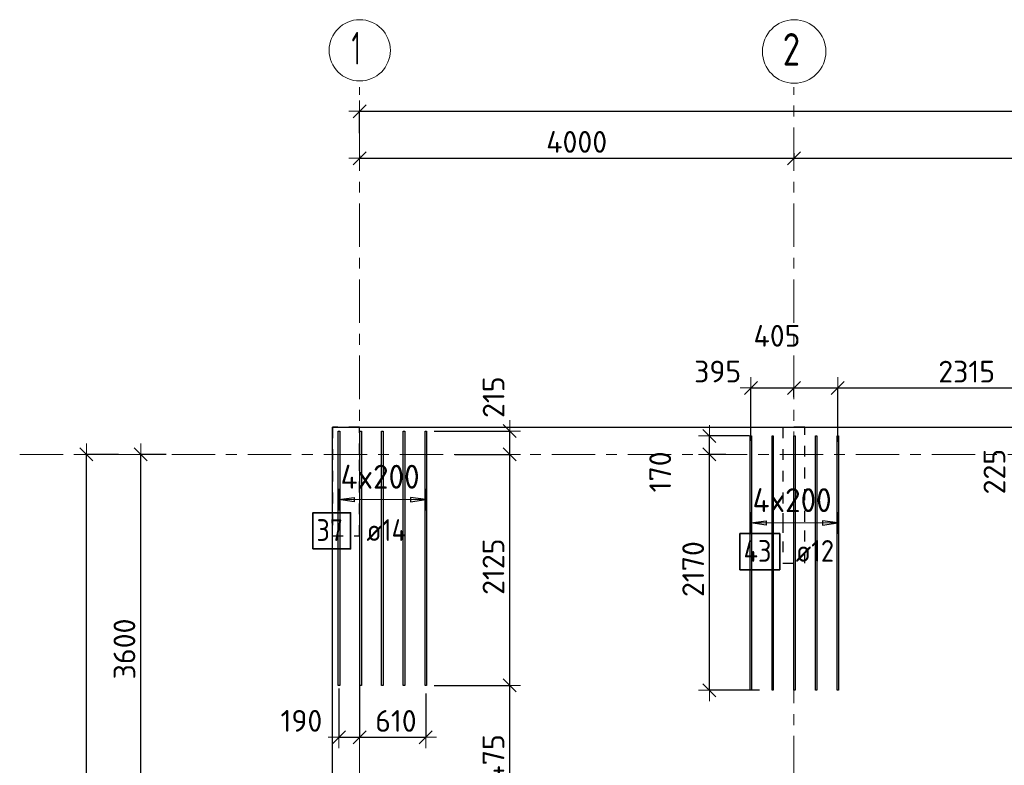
# Model space of a CAD drawing. Header units: metres. Extents: x -38 to 107, y -15 to 21.
# Tile 8 of 254: x -2.63 to 6.44, y 13.54 to 20.4. Entities that reach past the tile are written whole.
import ezdxf

# ---------------------------------------------------------------- set-up
doc = ezdxf.new("R2010")
doc.units = ezdxf.units.M
doc.header["$PDMODE"] = 65
for name, pattern in [('______11', [0.5, 0.4, -0.05, 0, -0.05]), ('______2', [0.0405, 0.03, -0.0105]), ('______5', [1.1, 0.8, -0.1, 0.1, -0.1])]:
    doc.linetypes.add(name, pattern=pattern)
for name, color, linetype, lineweight in [('XR$1$Осевая линия (1)', 7, '______5', 13), ('XR$1$Размерная линия (1)', 7, 'Continuous', 13), ('XR$5$Перекрытие (1)', 7, 'Continuous', 35), ('XR$5$Размерная линия (1)', 7, 'Continuous', 13)]:
    doc.layers.add(name, color=color, linetype=linetype, lineweight=lineweight)
doc.layers.add('XR$5$Арм.стержн.Доп. Арм верхн.зоны Х', color=7, linetype='Continuous', lineweight=35, true_color=0x8c8cff)
doc.layers.add('XR$7$Стена_ бетон несущ.', color=7, linetype='Continuous', lineweight=70, true_color=0xb4b496)
doc.styles.add('ISOCPEUR', font='txt')
doc.dimstyles.new('DIMSTYLE_2', dxfattribs={"dimtxt": 0.2, "dimasz": 0.2, "dimexe": 0, "dimexo": 0, "dimgap": 0.1, "dimtad": 2, "dimdec": 0, "dimlfac": 1000, "dimrnd": 5, "dimzin": 12, "dimdsep": 46, "dimtxsty": 'ISOCPEUR', "dimblk1": 'ALL_ML_STRICH', "dimblk2": 'ALL_ML_STRICH', "dimsah": 1, "dimcen": 0, "dimclrd": 7, "dimclre": 256, "dimclrt": 7, "dimadec": 0, "dimazin": 0, "dimtfac": 1, "dimtdec": 0, "dimtix": 1, "dimtmove": 2, "dimatfit": 3, "dimfxl": 0, "dimtzin": 0, "dimlwd": 0, "dimlwe": -3, "dimarcsym": 0})
doc.dimstyles.new('DIMSTYLE_3', dxfattribs={"dimtxt": 0.2, "dimasz": 0.2, "dimexe": 0, "dimexo": 0, "dimgap": 0.1, "dimtad": 2, "dimdec": 0, "dimlfac": 1000, "dimrnd": 5, "dimzin": 12, "dimdsep": 46, "dimtxsty": 'ISOCPEUR', "dimblk1": 'ALL_ML_STRICH', "dimblk2": 'ALL_ML_STRICH', "dimsah": 1, "dimcen": 0, "dimclrd": 7, "dimclre": 256, "dimclrt": 7, "dimadec": 0, "dimazin": 0, "dimtfac": 1, "dimtdec": 0, "dimtix": 1, "dimtmove": 2, "dimatfit": 3, "dimfxl": 0, "dimtzin": 0, "dimlwd": 0, "dimlwe": -3, "dimarcsym": 0})
doc.dimstyles.new('DIMSTYLE_37', dxfattribs={"dimtxt": 0.2, "dimasz": 0.2, "dimexe": 0, "dimexo": 0, "dimgap": 0.1, "dimtad": 2, "dimdec": 0, "dimlfac": 1000, "dimrnd": 5, "dimzin": 12, "dimdsep": 46, "dimtxsty": 'ISOCPEUR', "dimblk1": 'ALL_ML_STRICH', "dimblk2": 'ALL_ML_STRICH', "dimsah": 1, "dimcen": 0, "dimclrd": 7, "dimclre": 256, "dimclrt": 7, "dimadec": 0, "dimazin": 0, "dimtfac": 1, "dimtdec": 0, "dimtix": 1, "dimtmove": 2, "dimatfit": 3, "dimfxl": 0, "dimtvp": 1.2, "dimtzin": 0, "dimlwd": 0, "dimlwe": -3, "dimarcsym": 0})

# ---------------------------------------------------------------- blocks, each defined once
blk = doc.blocks.new('ALL_ML_STRICH')
at = {"color": 0, "linetype": 'ByBlock', "lineweight": -2}
for p, q in [((0, -0.5), (0, 0.5)), ((-1, 0), (0.5, 0)), ((-0.3, -0.3), (0.3, 0.3))]:
    blk.add_line(p, q, dxfattribs=at)
blk = doc.blocks.new('*D4')
at = {"layer": 'DEFPOINTS', "color": 7, "linetype": 'Continuous', "lineweight": 13, "transparency": 33554687}
for p in [(-1.6986, 16.4), (-2.2938, 0), (-2.0153, 0)]:
    blk.add_point(p, dxfattribs=at)
at = {"layer": 'XR$1$Размерная линия (1)', "color": 9, "linetype": 'Continuous', "lineweight": -2, "true_color": 0xc7c7c7, "transparency": 33554687}
for p, q in [((-1.7186, 16.4), (-2.0153, 16.4)), ((-2.2738, 0), (-2.0153, 0))]:
    blk.add_line(p, q, dxfattribs=at)
at = {"layer": 'XR$1$Размерная линия (1)', "color": 7, "linetype": 'Continuous', "lineweight": -2, "transparency": 33554687}
blk.add_line((-2.0153, 0), (-2.0153, 16.4), dxfattribs=at)
at = {"layer": 'XR$1$Размерная линия (1)', "color": 7, "linetype": 'Continuous', "lineweight": 13, "transparency": 33554687, "xscale": 0.2, "yscale": 0.2, "zscale": 0.2}
for p, rotation in [((-2.0153, 16.4), 90), ((-2.0153, 0), 270)]:
    blk.add_blockref('ALL_ML_STRICH', p, dxfattribs=dict(at, rotation=rotation))
at = {"layer": 'XR$1$Размерная линия (1)', "color": 7, "linetype": 'Continuous', "lineweight": 13, "transparency": 33554687, "insert": (-2.1653, 8.22), "char_height": 0.2, "width": 1, "attachment_point": 5, "rotation": 90, "style": 'ISOCPEUR'}
blk.add_mtext('\\A1;{16400}', dxfattribs=at)
blk = doc.blocks.new('*D9')
at = {"layer": 'DEFPOINTS', "color": 7, "linetype": 'Continuous', "lineweight": 13, "transparency": 33554687}
for p in [(-1.2605, 16.4), (-1.5153, 12.8), (-1.3472, 12.8)]:
    blk.add_point(p, dxfattribs=at)
at = {"layer": 'XR$1$Размерная линия (1)', "color": 9, "linetype": 'Continuous', "lineweight": -2, "true_color": 0xc7c7c7, "transparency": 33554687}
for p, q in [((-1.2805, 16.4), (-1.5153, 16.4)), ((-1.3672, 12.8), (-1.5153, 12.8))]:
    blk.add_line(p, q, dxfattribs=at)
at = {"layer": 'XR$1$Размерная линия (1)', "color": 7, "linetype": 'Continuous', "lineweight": -2, "transparency": 33554687}
blk.add_line((-1.5153, 12.8), (-1.5153, 16.4), dxfattribs=at)
at = {"layer": 'XR$1$Размерная линия (1)', "color": 7, "linetype": 'Continuous', "lineweight": 13, "transparency": 33554687, "xscale": 0.2, "yscale": 0.2, "zscale": 0.2}
for p, rotation in [((-1.5153, 16.4), 90), ((-1.5153, 12.8), 270)]:
    blk.add_blockref('ALL_ML_STRICH', p, dxfattribs=dict(at, rotation=rotation))
at = {"layer": 'XR$1$Размерная линия (1)', "color": 7, "linetype": 'Continuous', "lineweight": 13, "transparency": 33554687, "insert": (-1.6653, 14.61), "char_height": 0.2, "width": 0.8, "attachment_point": 5, "rotation": 90, "style": 'ISOCPEUR'}
blk.add_mtext('\\A1;{3600}', dxfattribs=at)
blk = doc.blocks.new('*D10')
at = {"layer": 'DEFPOINTS', "color": 7, "linetype": 'Continuous', "lineweight": 13, "transparency": 33554687}
for p in [(0.5, 19.5574), (0.5, 19.3768), (61.6, 17.1197)]:
    blk.add_point(p, dxfattribs=at)
at = {"layer": 'XR$1$Размерная линия (1)', "color": 9, "linetype": 'Continuous', "lineweight": -2, "true_color": 0xc7c7c7, "transparency": 33554687}
for p, q in [((0.5, 19.3568), (0.5, 19.5574)), ((61.6, 17.1397), (61.6, 19.5574))]:
    blk.add_line(p, q, dxfattribs=at)
at = {"layer": 'XR$1$Размерная линия (1)', "color": 7, "linetype": 'Continuous', "lineweight": -2, "transparency": 33554687}
blk.add_line((0.5, 19.5574), (61.6, 19.5574), dxfattribs=at)
at = {"layer": 'XR$1$Размерная линия (1)', "color": 7, "linetype": 'Continuous', "lineweight": 13, "transparency": 33554687, "xscale": 0.2, "yscale": 0.2, "zscale": 0.2, "rotation": 180}
blk.add_blockref('ALL_ML_STRICH', (0.5, 19.5574), dxfattribs=at)
at = {"layer": 'XR$1$Размерная линия (1)', "color": 7, "linetype": 'Continuous', "lineweight": 13, "transparency": 33554687, "xscale": 0.2, "yscale": 0.2, "zscale": 0.2}
blk.add_blockref('ALL_ML_STRICH', (61.6, 19.5574), dxfattribs=at)
at = {"layer": 'XR$1$Размерная линия (1)', "color": 7, "linetype": 'Continuous', "lineweight": 13, "transparency": 33554687, "insert": (31.1, 19.7074), "char_height": 0.2, "width": 1, "attachment_point": 5, "style": 'ISOCPEUR'}
blk.add_mtext('\\A1;{61100}', dxfattribs=at)
blk = doc.blocks.new('*D25')
at = {"layer": 'DEFPOINTS', "color": 7, "linetype": 'Continuous', "lineweight": 13, "transparency": 33554687}
for p in [(0.5, 19.1695), (4.5, 19.1912), (0.5, 19.1261)]:
    blk.add_point(p, dxfattribs=at)
at = {"layer": 'XR$1$Размерная линия (1)', "color": 9, "linetype": 'Continuous', "lineweight": -2, "true_color": 0xc7c7c7, "transparency": 33554687}
for p, q in [((0.5, 19.1495), (0.5, 19.1261)), ((4.5, 19.1712), (4.5, 19.1261))]:
    blk.add_line(p, q, dxfattribs=at)
at = {"layer": 'XR$1$Размерная линия (1)', "color": 7, "linetype": 'Continuous', "lineweight": -2, "transparency": 33554687}
blk.add_line((0.5, 19.1261), (4.5, 19.1261), dxfattribs=at)
at = {"layer": 'XR$1$Размерная линия (1)', "color": 7, "linetype": 'Continuous', "lineweight": 13, "transparency": 33554687, "xscale": 0.2, "yscale": 0.2, "zscale": 0.2, "rotation": 180}
blk.add_blockref('ALL_ML_STRICH', (0.5, 19.1261), dxfattribs=at)
at = {"layer": 'XR$1$Размерная линия (1)', "color": 7, "linetype": 'Continuous', "lineweight": 13, "transparency": 33554687, "xscale": 0.2, "yscale": 0.2, "zscale": 0.2}
blk.add_blockref('ALL_ML_STRICH', (4.5, 19.1261), dxfattribs=at)
at = {"layer": 'XR$1$Размерная линия (1)', "color": 7, "linetype": 'Continuous', "lineweight": 13, "transparency": 33554687, "insert": (2.5, 19.2761), "char_height": 0.2, "width": 0.8, "attachment_point": 5, "style": 'ISOCPEUR'}
blk.add_mtext('\\A1;{4000}', dxfattribs=at)
blk = doc.blocks.new('*D26')
at = {"layer": 'DEFPOINTS', "color": 7, "linetype": 'Continuous', "lineweight": 13, "transparency": 33554687}
for p in [(4.5, 19.1912), (4.5, 19.1261), (9.15, 19.1262)]:
    blk.add_point(p, dxfattribs=at)
at = {"layer": 'XR$1$Размерная линия (1)', "color": 9, "linetype": 'Continuous', "lineweight": -2, "true_color": 0xc7c7c7, "transparency": 33554687}
for p, q in [((4.5, 19.1712), (4.5, 19.1261)), ((9.15, 19.1261), (9.15, 19.1261))]:
    blk.add_line(p, q, dxfattribs=at)
at = {"layer": 'XR$1$Размерная линия (1)', "color": 7, "linetype": 'Continuous', "lineweight": -2, "transparency": 33554687}
blk.add_line((4.5, 19.1261), (9.15, 19.1261), dxfattribs=at)
at = {"layer": 'XR$1$Размерная линия (1)', "color": 7, "linetype": 'Continuous', "lineweight": 13, "transparency": 33554687, "xscale": 0.2, "yscale": 0.2, "zscale": 0.2, "rotation": 180}
blk.add_blockref('ALL_ML_STRICH', (4.5, 19.1261), dxfattribs=at)
at = {"layer": 'XR$1$Размерная линия (1)', "color": 7, "linetype": 'Continuous', "lineweight": 13, "transparency": 33554687, "xscale": 0.2, "yscale": 0.2, "zscale": 0.2}
blk.add_blockref('ALL_ML_STRICH', (9.15, 19.1261), dxfattribs=at)
at = {"layer": 'XR$1$Размерная линия (1)', "color": 7, "linetype": 'Continuous', "lineweight": 13, "transparency": 33554687, "insert": (6.825, 19.2761), "char_height": 0.2, "width": 0.8, "attachment_point": 5, "style": 'ISOCPEUR'}
blk.add_mtext('\\A1;{4650}', dxfattribs=at)
blk = doc.blocks.new('*D638')
at = {"layer": 'DEFPOINTS', "color": 7, "linetype": 'Continuous', "lineweight": 13, "transparency": 33554687}
for p in [(4.1047, 17.0121), (4.5, 16.9082), (4.1047, 16.504)]:
    blk.add_point(p, dxfattribs=at)
at = {"layer": 'XR$5$Размерная линия (1)', "color": 9, "linetype": 'Continuous', "lineweight": -2, "true_color": 0xc7c7c7, "transparency": 33554687}
for p, q in [((4.1047, 16.524), (4.1047, 17.0121)), ((4.5, 16.9282), (4.5, 17.0121))]:
    blk.add_line(p, q, dxfattribs=at)
at = {"layer": 'XR$5$Размерная линия (1)', "color": 7, "linetype": 'Continuous', "lineweight": -2, "transparency": 33554687}
blk.add_line((4.1047, 17.0121), (4.5, 17.0121), dxfattribs=at)
at = {"layer": 'XR$5$Размерная линия (1)', "color": 7, "linetype": 'Continuous', "lineweight": 13, "transparency": 33554687, "xscale": 0.2, "yscale": 0.2, "zscale": 0.2, "rotation": 180}
blk.add_blockref('ALL_ML_STRICH', (4.1047, 17.0121), dxfattribs=at)
at = {"layer": 'XR$5$Размерная линия (1)', "color": 7, "linetype": 'Continuous', "lineweight": 13, "transparency": 33554687, "xscale": 0.2, "yscale": 0.2, "zscale": 0.2}
blk.add_blockref('ALL_ML_STRICH', (4.5, 17.0121), dxfattribs=at)
at = {"layer": 'XR$5$Размерная линия (1)', "color": 7, "linetype": 'Continuous', "lineweight": 13, "transparency": 33554687, "insert": (3.7982, 17.1634), "char_height": 0.2, "width": 0.6, "attachment_point": 5, "style": 'ISOCPEUR'}
blk.add_mtext('\\A1;{395}', dxfattribs=at)
blk = doc.blocks.new('*D639')
at = {"layer": 'DEFPOINTS', "color": 7, "linetype": 'Continuous', "lineweight": 13, "transparency": 33554687}
for p in [(4.5, 17.0121), (4.5, 16.9082), (4.9047, 16.4971)]:
    blk.add_point(p, dxfattribs=at)
at = {"layer": 'XR$5$Размерная линия (1)', "color": 9, "linetype": 'Continuous', "lineweight": -2, "true_color": 0xc7c7c7, "transparency": 33554687}
for p, q in [((4.5, 16.9282), (4.5, 17.0121)), ((4.9047, 16.5171), (4.9047, 17.0121))]:
    blk.add_line(p, q, dxfattribs=at)
at = {"layer": 'XR$5$Размерная линия (1)', "color": 7, "linetype": 'Continuous', "lineweight": -2, "transparency": 33554687}
blk.add_line((4.5, 17.0121), (4.9047, 17.0121), dxfattribs=at)
at = {"layer": 'XR$5$Размерная линия (1)', "color": 7, "linetype": 'Continuous', "lineweight": 13, "transparency": 33554687, "xscale": 0.2, "yscale": 0.2, "zscale": 0.2, "rotation": 180}
blk.add_blockref('ALL_ML_STRICH', (4.5, 17.0121), dxfattribs=at)
at = {"layer": 'XR$5$Размерная линия (1)', "color": 7, "linetype": 'Continuous', "lineweight": 13, "transparency": 33554687, "xscale": 0.2, "yscale": 0.2, "zscale": 0.2}
blk.add_blockref('ALL_ML_STRICH', (4.9047, 17.0121), dxfattribs=at)
at = {"layer": 'XR$5$Размерная линия (1)', "color": 7, "linetype": 'Continuous', "lineweight": 13, "transparency": 33554687, "insert": (4.3448, 17.4916), "char_height": 0.2, "width": 0.6, "attachment_point": 5, "style": 'ISOCPEUR'}
blk.add_mtext('\\A1;{405}', dxfattribs=at)
blk = doc.blocks.new('*D640')
at = {"layer": 'DEFPOINTS', "color": 7, "linetype": 'Continuous', "lineweight": 13, "transparency": 33554687}
for p in [(4.9047, 17.0121), (7.2186, 16.5225), (4.9047, 16.4971)]:
    blk.add_point(p, dxfattribs=at)
at = {"layer": 'XR$5$Размерная линия (1)', "color": 9, "linetype": 'Continuous', "lineweight": -2, "true_color": 0xc7c7c7, "transparency": 33554687}
for p, q in [((4.9047, 16.5171), (4.9047, 17.0121)), ((7.2186, 16.5425), (7.2186, 17.0121))]:
    blk.add_line(p, q, dxfattribs=at)
at = {"layer": 'XR$5$Размерная линия (1)', "color": 7, "linetype": 'Continuous', "lineweight": -2, "transparency": 33554687}
blk.add_line((4.9047, 17.0121), (7.2186, 17.0121), dxfattribs=at)
at = {"layer": 'XR$5$Размерная линия (1)', "color": 7, "linetype": 'Continuous', "lineweight": 13, "transparency": 33554687, "xscale": 0.2, "yscale": 0.2, "zscale": 0.2, "rotation": 180}
blk.add_blockref('ALL_ML_STRICH', (4.9047, 17.0121), dxfattribs=at)
at = {"layer": 'XR$5$Размерная линия (1)', "color": 7, "linetype": 'Continuous', "lineweight": 13, "transparency": 33554687, "xscale": 0.2, "yscale": 0.2, "zscale": 0.2}
blk.add_blockref('ALL_ML_STRICH', (7.2186, 17.0121), dxfattribs=at)
at = {"layer": 'XR$5$Размерная линия (1)', "color": 7, "linetype": 'Continuous', "lineweight": 13, "transparency": 33554687, "insert": (6.0916, 17.1621), "char_height": 0.2, "width": 0.8, "attachment_point": 5, "style": 'ISOCPEUR'}
blk.add_mtext('\\A1;{2315}', dxfattribs=at)
blk = doc.blocks.new('*D643')
at = {"layer": 'DEFPOINTS', "color": 7, "linetype": 'Continuous', "lineweight": 13, "transparency": 33554687}
for p in [(3.8948, 16.4), (3.7227, 14.2302), (4.2048, 14.2302)]:
    blk.add_point(p, dxfattribs=at)
at = {"layer": 'XR$5$Размерная линия (1)', "color": 9, "linetype": 'Continuous', "lineweight": -2, "true_color": 0xc7c7c7, "transparency": 33554687}
for p, q in [((3.8748, 16.4), (3.7227, 16.4)), ((4.1848, 14.2302), (3.7227, 14.2302))]:
    blk.add_line(p, q, dxfattribs=at)
at = {"layer": 'XR$5$Размерная линия (1)', "color": 7, "linetype": 'Continuous', "lineweight": -2, "transparency": 33554687}
blk.add_line((3.7227, 14.2302), (3.7227, 16.4), dxfattribs=at)
at = {"layer": 'XR$5$Размерная линия (1)', "color": 7, "linetype": 'Continuous', "lineweight": 13, "transparency": 33554687, "xscale": 0.2, "yscale": 0.2, "zscale": 0.2}
for p, rotation in [((3.7227, 16.4), 90), ((3.7227, 14.2302), 270)]:
    blk.add_blockref('ALL_ML_STRICH', p, dxfattribs=dict(at, rotation=rotation))
at = {"layer": 'XR$5$Размерная линия (1)', "color": 7, "linetype": 'Continuous', "lineweight": 13, "transparency": 33554687, "insert": (3.5727, 15.3451), "char_height": 0.2, "width": 0.8, "attachment_point": 5, "rotation": 90, "style": 'ISOCPEUR'}
blk.add_mtext('\\A1;{2170}', dxfattribs=at)
blk = doc.blocks.new('*D644')
at = {"layer": 'DEFPOINTS', "color": 7, "linetype": 'Continuous', "lineweight": 13, "transparency": 33554687}
for p in [(4.1127, 16.5702), (3.7227, 16.4), (3.8948, 16.4)]:
    blk.add_point(p, dxfattribs=at)
at = {"layer": 'XR$5$Размерная линия (1)', "color": 9, "linetype": 'Continuous', "lineweight": -2, "true_color": 0xc7c7c7, "transparency": 33554687}
for p, q in [((4.0927, 16.5702), (3.7227, 16.5702)), ((3.8748, 16.4), (3.7227, 16.4))]:
    blk.add_line(p, q, dxfattribs=at)
at = {"layer": 'XR$5$Размерная линия (1)', "color": 7, "linetype": 'Continuous', "lineweight": -2, "transparency": 33554687}
blk.add_line((3.7227, 16.4), (3.7227, 16.5702), dxfattribs=at)
at = {"layer": 'XR$5$Размерная линия (1)', "color": 7, "linetype": 'Continuous', "lineweight": 13, "transparency": 33554687, "xscale": 0.2, "yscale": 0.2, "zscale": 0.2}
for p, rotation in [((3.7227, 16.5702), 90), ((3.7227, 16.4), 270)]:
    blk.add_blockref('ALL_ML_STRICH', p, dxfattribs=dict(at, rotation=rotation))
at = {"layer": 'XR$5$Размерная линия (1)', "color": 7, "linetype": 'Continuous', "lineweight": 13, "transparency": 33554687, "insert": (3.269, 16.2395), "char_height": 0.2, "width": 0.6, "attachment_point": 5, "rotation": 90, "style": 'ISOCPEUR'}
blk.add_mtext('\\A1;{170}', dxfattribs=at)
blk = doc.blocks.new('*D646')
at = {"layer": 'DEFPOINTS', "color": 7, "linetype": 'Continuous', "lineweight": 13, "transparency": 33554687}
for p in [(7.2276, 16.625), (6.9085, 16.4), (7.1344, 16.4)]:
    blk.add_point(p, dxfattribs=at)
at = {"layer": 'XR$5$Размерная линия (1)', "color": 9, "linetype": 'Continuous', "lineweight": -2, "true_color": 0xc7c7c7, "transparency": 33554687}
for p, q in [((7.2076, 16.625), (6.9085, 16.625)), ((7.1144, 16.4), (6.9085, 16.4))]:
    blk.add_line(p, q, dxfattribs=at)
at = {"layer": 'XR$5$Размерная линия (1)', "color": 7, "linetype": 'Continuous', "lineweight": -2, "transparency": 33554687}
blk.add_line((6.9085, 16.4), (6.9085, 16.625), dxfattribs=at)
at = {"layer": 'XR$5$Размерная линия (1)', "color": 7, "linetype": 'Continuous', "lineweight": 13, "transparency": 33554687, "xscale": 0.2, "yscale": 0.2, "zscale": 0.2}
for p, rotation in [((6.9085, 16.625), 90), ((6.9085, 16.4), 270)]:
    blk.add_blockref('ALL_ML_STRICH', p, dxfattribs=dict(at, rotation=rotation))
at = {"layer": 'XR$5$Размерная линия (1)', "color": 7, "linetype": 'Continuous', "lineweight": 13, "transparency": 33554687, "insert": (6.347, 16.2418), "char_height": 0.2, "width": 0.6, "attachment_point": 5, "rotation": 90, "style": 'ISOCPEUR'}
blk.add_mtext('\\A1;{225}', dxfattribs=at)
blk = doc.blocks.new('*D770')
at = {"layer": 'DEFPOINTS', "color": 7, "linetype": 'Continuous', "lineweight": 13, "transparency": 33554687}
for p in [(0.5, 14.344), (0.31, 14.2277), (0.31, 13.7976)]:
    blk.add_point(p, dxfattribs=at)
at = {"layer": 'XR$5$Размерная линия (1)', "color": 9, "linetype": 'Continuous', "lineweight": -2, "true_color": 0xc7c7c7, "transparency": 33554687}
for p, q in [((0.31, 14.2477), (0.31, 13.7976)), ((0.5, 14.324), (0.5, 13.7976))]:
    blk.add_line(p, q, dxfattribs=at)
at = {"layer": 'XR$5$Размерная линия (1)', "color": 7, "linetype": 'Continuous', "lineweight": -2, "transparency": 33554687}
blk.add_line((0.31, 13.7976), (0.5, 13.7976), dxfattribs=at)
at = {"layer": 'XR$5$Размерная линия (1)', "color": 7, "linetype": 'Continuous', "lineweight": 13, "transparency": 33554687, "xscale": 0.2, "yscale": 0.2, "zscale": 0.2, "rotation": 180}
blk.add_blockref('ALL_ML_STRICH', (0.31, 13.7976), dxfattribs=at)
at = {"layer": 'XR$5$Размерная линия (1)', "color": 7, "linetype": 'Continuous', "lineweight": 13, "transparency": 33554687, "xscale": 0.2, "yscale": 0.2, "zscale": 0.2}
blk.add_blockref('ALL_ML_STRICH', (0.5, 13.7976), dxfattribs=at)
at = {"layer": 'XR$5$Размерная линия (1)', "color": 7, "linetype": 'Continuous', "lineweight": 13, "transparency": 33554687, "insert": (-0.0352, 13.9485), "char_height": 0.2, "width": 0.6, "attachment_point": 5, "style": 'ISOCPEUR'}
blk.add_mtext('\\A1;{190}', dxfattribs=at)
blk = doc.blocks.new('*D771')
at = {"layer": 'DEFPOINTS', "color": 7, "linetype": 'Continuous', "lineweight": 13, "transparency": 33554687}
for p in [(0.5, 14.344), (1.11, 14.1788), (0.5, 13.7976)]:
    blk.add_point(p, dxfattribs=at)
at = {"layer": 'XR$5$Размерная линия (1)', "color": 9, "linetype": 'Continuous', "lineweight": -2, "true_color": 0xc7c7c7, "transparency": 33554687}
for p, q in [((0.5, 14.324), (0.5, 13.7976)), ((1.11, 14.1988), (1.11, 13.7976))]:
    blk.add_line(p, q, dxfattribs=at)
at = {"layer": 'XR$5$Размерная линия (1)', "color": 7, "linetype": 'Continuous', "lineweight": -2, "transparency": 33554687}
blk.add_line((0.5, 13.7976), (1.11, 13.7976), dxfattribs=at)
at = {"layer": 'XR$5$Размерная линия (1)', "color": 7, "linetype": 'Continuous', "lineweight": 13, "transparency": 33554687, "xscale": 0.2, "yscale": 0.2, "zscale": 0.2, "rotation": 180}
blk.add_blockref('ALL_ML_STRICH', (0.5, 13.7976), dxfattribs=at)
at = {"layer": 'XR$5$Размерная линия (1)', "color": 7, "linetype": 'Continuous', "lineweight": 13, "transparency": 33554687, "xscale": 0.2, "yscale": 0.2, "zscale": 0.2}
blk.add_blockref('ALL_ML_STRICH', (1.11, 13.7976), dxfattribs=at)
at = {"layer": 'XR$5$Размерная линия (1)', "color": 7, "linetype": 'Continuous', "lineweight": 13, "transparency": 33554687, "insert": (0.835, 13.9476), "char_height": 0.2, "width": 0.6, "attachment_point": 5, "style": 'ISOCPEUR'}
blk.add_mtext('\\A1;{610}', dxfattribs=at)
blk = doc.blocks.new('*D826')
at = {"layer": 'DEFPOINTS', "color": 7, "linetype": 'Continuous', "lineweight": 13, "transparency": 33554687}
for p in [(1.168, 14.2747), (1.6235, 12.8), (1.8833, 12.8)]:
    blk.add_point(p, dxfattribs=at)
at = {"layer": 'XR$5$Размерная линия (1)', "color": 9, "linetype": 'Continuous', "lineweight": -2, "true_color": 0xc7c7c7, "transparency": 33554687}
for p, q in [((1.188, 14.2747), (1.8833, 14.2747)), ((1.6435, 12.8), (1.8833, 12.8))]:
    blk.add_line(p, q, dxfattribs=at)
at = {"layer": 'XR$5$Размерная линия (1)', "color": 7, "linetype": 'Continuous', "lineweight": -2, "transparency": 33554687}
blk.add_line((1.8833, 12.8), (1.8833, 14.2747), dxfattribs=at)
at = {"layer": 'XR$5$Размерная линия (1)', "color": 7, "linetype": 'Continuous', "lineweight": 13, "transparency": 33554687, "xscale": 0.2, "yscale": 0.2, "zscale": 0.2}
for p, rotation in [((1.8833, 14.2747), 90), ((1.8833, 12.8), 270)]:
    blk.add_blockref('ALL_ML_STRICH', p, dxfattribs=dict(at, rotation=rotation))
at = {"layer": 'XR$5$Размерная линия (1)', "color": 7, "linetype": 'Continuous', "lineweight": 13, "transparency": 33554687, "insert": (1.7333, 13.5573), "char_height": 0.2, "width": 0.8, "attachment_point": 5, "rotation": 90, "style": 'ISOCPEUR'}
blk.add_mtext('\\A1;{1475}', dxfattribs=at)
blk = doc.blocks.new('*D827')
at = {"layer": 'DEFPOINTS', "color": 7, "linetype": 'Continuous', "lineweight": 13, "transparency": 33554687}
for p in [(1.3582, 16.4), (1.168, 14.2747), (1.8833, 14.2747)]:
    blk.add_point(p, dxfattribs=at)
at = {"layer": 'XR$5$Размерная линия (1)', "color": 9, "linetype": 'Continuous', "lineweight": -2, "true_color": 0xc7c7c7, "transparency": 33554687}
for p, q in [((1.3782, 16.4), (1.8833, 16.4)), ((1.188, 14.2747), (1.8833, 14.2747))]:
    blk.add_line(p, q, dxfattribs=at)
at = {"layer": 'XR$5$Размерная линия (1)', "color": 7, "linetype": 'Continuous', "lineweight": -2, "transparency": 33554687}
blk.add_line((1.8833, 14.2747), (1.8833, 16.4), dxfattribs=at)
at = {"layer": 'XR$5$Размерная линия (1)', "color": 7, "linetype": 'Continuous', "lineweight": 13, "transparency": 33554687, "xscale": 0.2, "yscale": 0.2, "zscale": 0.2}
for p, rotation in [((1.8833, 16.4), 90), ((1.8833, 14.2747), 270)]:
    blk.add_blockref('ALL_ML_STRICH', p, dxfattribs=dict(at, rotation=rotation))
at = {"layer": 'XR$5$Размерная линия (1)', "color": 7, "linetype": 'Continuous', "lineweight": 13, "transparency": 33554687, "insert": (1.7333, 15.3673), "char_height": 0.2, "width": 0.8, "attachment_point": 5, "rotation": 90, "style": 'ISOCPEUR'}
blk.add_mtext('\\A1;{2125}', dxfattribs=at)
blk = doc.blocks.new('*D828')
at = {"layer": 'DEFPOINTS', "color": 7, "linetype": 'Continuous', "lineweight": 13, "transparency": 33554687}
for p in [(1.168, 16.6147), (1.3582, 16.4), (1.8833, 16.4)]:
    blk.add_point(p, dxfattribs=at)
at = {"layer": 'XR$5$Размерная линия (1)', "color": 9, "linetype": 'Continuous', "lineweight": -2, "true_color": 0xc7c7c7, "transparency": 33554687}
for p, q in [((1.188, 16.6147), (1.8833, 16.6147)), ((1.3782, 16.4), (1.8833, 16.4))]:
    blk.add_line(p, q, dxfattribs=at)
at = {"layer": 'XR$5$Размерная линия (1)', "color": 7, "linetype": 'Continuous', "lineweight": -2, "transparency": 33554687}
blk.add_line((1.8833, 16.4), (1.8833, 16.6147), dxfattribs=at)
at = {"layer": 'XR$5$Размерная линия (1)', "color": 7, "linetype": 'Continuous', "lineweight": 13, "transparency": 33554687, "xscale": 0.2, "yscale": 0.2, "zscale": 0.2}
for p, rotation in [((1.8833, 16.6147), 90), ((1.8833, 16.4), 270)]:
    blk.add_blockref('ALL_ML_STRICH', p, dxfattribs=dict(at, rotation=rotation))
at = {"layer": 'XR$5$Размерная линия (1)', "color": 7, "linetype": 'Continuous', "lineweight": 13, "transparency": 33554687, "insert": (1.7347, 16.9269), "char_height": 0.2, "width": 0.6, "attachment_point": 5, "rotation": 90, "style": 'ISOCPEUR'}
blk.add_mtext('\\A1;{215}', dxfattribs=at)

msp = doc.modelspace()

# ---------------------------------------------------------------- linework, layer by layer
at = {"layer": 'XR$1$Осевая линия (1)', "color": 253, "linetype": '______11', "lineweight": 13, "true_color": 0xa0a0a0, "transparency": 33554687}
for p, q in [((0.5, -3.39), (0.5, 19.78)), ((4.5, -3.39), (4.5, 19.78)), ((-2.63, 16.4), (62.6, 16.4))]:
    msp.add_line(p, q, dxfattribs=at)
at = {"layer": 'XR$1$Осевая линия (1)', "color": 7, "linetype": 'Continuous', "lineweight": 13, "transparency": 33554687}
for centre, radius in [((0.5019, 20.1186), 0.2819), ((4.5024, 20.1081), 0.2924)]:
    msp.add_circle(centre, radius, dxfattribs=at)
at = {"layer": 'XR$5$Арм.стержн.Доп. Арм верхн.зоны Х', "color": 253, "linetype": 'Continuous', "lineweight": -3, "true_color": 0xa0a0a0, "transparency": 33554687}
for p, q in [((0.31, 15.9849), (0.31, 16.0849)), ((1.11, 15.9849), (1.11, 16.0849)), ((0.31, 15.9849), (0.31, 15.8849)), ((1.11, 15.9849), (1.11, 15.8849)), ((4.1047, 15.7697), (4.1047, 15.8697)), ((4.9047, 15.7697), (4.9047, 15.8697)), ((4.1047, 15.7697), (4.1047, 15.6697)), ((4.9047, 15.7697), (4.9047, 15.6697))]:
    msp.add_line(p, q, dxfattribs=at)
at = {"layer": 'XR$5$Арм.стержн.Доп. Арм верхн.зоны Х', "color": 7, "linetype": 'Continuous', "lineweight": 25, "transparency": 33554687}
for p, q in [((0.31, 15.9849), (0.45, 16.0049)), ((0.45, 15.9649), (0.31, 15.9849)), ((0.45, 16.0049), (0.45, 15.9649)), ((1.11, 15.9849), (0.97, 16.0049)), ((0.97, 16.0049), (0.97, 15.9649)), ((0.97, 15.9649), (1.11, 15.9849)), ((4.1047, 15.7697), (4.2447, 15.7897)), ((4.2447, 15.7897), (4.2447, 15.7497)), ((4.9047, 15.7697), (4.7647, 15.7897)), ((4.7647, 15.7897), (4.7647, 15.7497)), ((4.2447, 15.7497), (4.1047, 15.7697)), ((4.7647, 15.7497), (4.9047, 15.7697))]:
    msp.add_line(p, q, dxfattribs=at)
at = {"layer": 'XR$5$Арм.стержн.Доп. Арм верхн.зоны Х', "color": 7, "linetype": 'Continuous', "lineweight": 13, "transparency": 33554687}
for p, q in [((0.31, 15.9849), (0.31, 15.9849)), ((0.31, 15.9849), (1.11, 15.9849)), ((1.11, 15.9849), (1.11, 15.9849)), ((4.1047, 15.7697), (4.1047, 15.7697)), ((4.1047, 15.7697), (4.9047, 15.7697)), ((4.9047, 15.7697), (4.9047, 15.7697))]:
    msp.add_line(p, q, dxfattribs=at)
at = {"layer": 'XR$5$Арм.стержн.Доп. Арм верхн.зоны Х', "color": 7, "linetype": 'Continuous', "lineweight": 25, "transparency": 33554687}
for points in [[(0.303, 14.2747), (0.303, 16.6147), (0.317, 16.6147), (0.317, 14.2747), (0.303, 14.2747)], [(0.503, 14.2747), (0.503, 16.6147), (0.517, 16.6147), (0.517, 14.2747), (0.503, 14.2747)], [(0.703, 14.2747), (0.703, 16.6147), (0.717, 16.6147), (0.717, 14.2747), (0.703, 14.2747)], [(0.903, 14.2747), (0.903, 16.6147), (0.917, 16.6147), (0.917, 14.2747), (0.903, 14.2747)], [(1.103, 14.2747), (1.103, 16.6147), (1.117, 16.6147), (1.117, 14.2747), (1.103, 14.2747)]]:
    msp.add_lwpolyline(points, dxfattribs=at)
at = {"layer": 'XR$5$Арм.стержн.Доп. Арм верхн.зоны Х', "color": 34, "linetype": 'Continuous', "lineweight": 25, "transparency": 33554687}
for points in [[(4.0987, 14.2302), (4.0987, 16.5702), (4.1107, 16.5702), (4.1107, 14.2302), (4.0987, 14.2302)], [(4.2987, 14.2302), (4.2987, 16.5702), (4.3107, 16.5702), (4.3107, 14.2302), (4.2987, 14.2302)], [(4.4987, 14.2302), (4.4987, 16.5702), (4.5107, 16.5702), (4.5107, 14.2302), (4.4987, 14.2302)], [(4.6987, 14.2302), (4.6987, 16.5702), (4.7107, 16.5702), (4.7107, 14.2302), (4.6987, 14.2302)], [(4.8987, 14.2302), (4.8987, 16.5702), (4.9107, 16.5702), (4.9107, 14.2302), (4.8987, 14.2302)]]:
    msp.add_lwpolyline(points, dxfattribs=at)
at = {"layer": 'XR$5$Арм.стержн.Доп. Арм верхн.зоны Х', "color": 7, "linetype": 'Continuous', "lineweight": 35, "transparency": 33554687}
for points in [[(0.0705, 15.5306), (0.4172, 15.5306), (0.4172, 15.8639), (0.0705, 15.8639), (0.0705, 15.5306)], [(4.0039, 15.3388), (4.3706, 15.3388), (4.3706, 15.6721), (4.0039, 15.6721), (4.0039, 15.3388)]]:
    msp.add_lwpolyline(points, dxfattribs=at)
at = {"layer": 'XR$5$Перекрытие (1)', "color": 7, "linetype": 'Continuous', "lineweight": 25, "transparency": 33554687}
for p, q in [((0.25, -0.2498), (0.25, 16.6502)), ((0.25, 16.6502), (7.4996, 16.6502))]:
    msp.add_line(p, q, dxfattribs=at)
at = {"layer": 'XR$7$Стена_ бетон несущ.', "color": 253, "linetype": '______2', "lineweight": -3, "true_color": 0xa0a0a0, "transparency": 33554687}
for p, q in [((0.5, 16.65), (0.25, 16.65)), ((0.25, 16.65), (0.25, 15.65)), ((0.5, 16.4), (0.5, 16.65)), ((4.4, 16.65), (4.4, 15.86)), ((4.6, 16.65), (4.4, 16.65)), ((4.6, 15.78), (4.6, 16.65)), ((0.5, 15.65), (0.5, 16.4)), ((4.4, 15.86), (4.4, 15.84)), ((4.4, 15.84), (4.4, 15.78)), ((4.4, 15.78), (4.4, 15.6)), ((4.6, 15.6), (4.6, 15.78)), ((0.25, 15.65), (0.5, 15.65)), ((4.4, 15.6), (4.4, 15.4)), ((4.6, 15.4), (4.6, 15.6)), ((4.4, 15.4), (4.6, 15.4))]:
    msp.add_line(p, q, dxfattribs=at)

# ---------------------------------------------------------------- texts
at = {"layer": 'XR$1$Осевая линия (1)', "color": 7, "linetype": 'Continuous', "lineweight": 13, "transparency": 33554687, "char_height": 0.3, "attachment_point": 7, "style": 'ISOCPEUR'}
for s, insert, width in [('\\W0.56;1', (0.4269, 19.9881), 0.233333), ('\\W0.78;2', (4.3974, 19.9776), 0.326407)]:
    msp.add_mtext(s, dxfattribs=dict(at, insert=insert, width=width))
at = {"layer": 'XR$5$Арм.стержн.Доп. Арм верхн.зоны Х', "color": 7, "linetype": 'Continuous', "lineweight": 13, "transparency": 33554687, "char_height": 0.22, "width": 0.895564, "attachment_point": 7, "style": 'ISOCPEUR'}
for insert in [(0.325, 16.0849), (4.1197, 15.8697)]:
    msp.add_mtext('\\W0.95;4x200', dxfattribs=dict(at, insert=insert))
at = {"layer": 'XR$5$Арм.стержн.Доп. Арм верхн.зоны Х', "color": 7, "linetype": 'Continuous', "lineweight": 25, "transparency": 33554687, "char_height": 0.2, "attachment_point": 7, "style": 'ISOCPEUR'}
for s, insert, width in [('\\W0.87;37', (0.1038, 15.6039), 0.367208), ('\\W0.89; ø14 ', (0.4505, 15.6039), 0.769432), ('\\W0.88;43', (4.0373, 15.4121), 0.387995), ('\\W0.89; ø12 ', (4.4039, 15.4121), 0.749105)]:
    msp.add_mtext(s, dxfattribs=dict(at, insert=insert, width=width))

# ---------------------------------------------------------------- dimensions: what is measured, and where the dimension line sits
at = {"layer": 'XR$1$Размерная линия (1)', "color": 7, "linetype": 'Continuous', "lineweight": 13, "transparency": 33554687}
for base, p1, p2, picture, middle in [((61.6, 19.5574), (0.5, 19.3568), (61.6, 17.1397), '*D10', (31.1, 19.7074)), ((4.5, 19.1261), (0.5, 19.1495), (4.5, 19.1712), '*D25', (2.5, 19.2761)), ((9.15, 19.1261), (4.5, 19.1712), (9.15, 19.1261), '*D26', (6.825, 19.2761))]:
    dim = msp.add_linear_dim(base=base, p1=p1, p2=p2, dimstyle='DIMSTYLE_3', override={"dimpost": '<>', "dimclrd": 7, "dimclre": 9, "dimclrt": 7, "dimlwd": 0, "dimlwe": 65533}, dxfattribs=at)
    dim.commit()
    dim.dimension.update_dxf_attribs({"geometry": picture, "text_midpoint": middle, "dimtype": 160})
for base, p1, p2, dimstyle, picture, middle in [((-2.0153, 16.4), (-2.2738, 0), (-1.7186, 16.4), 'DIMSTYLE_2', '*D4', (-2.1653, 8.22)), ((-1.5153, 16.4), (-1.3672, 12.8), (-1.2805, 16.4), 'DIMSTYLE_3', '*D9', (-1.6653, 14.61))]:
    dim = msp.add_linear_dim(base=base, p1=p1, p2=p2, angle=90, dimstyle=dimstyle, override={"dimpost": '<>', "dimclrd": 7, "dimclre": 9, "dimclrt": 7, "dimlwd": 0, "dimlwe": 65533}, dxfattribs=at)
    dim.commit()
    dim.dimension.update_dxf_attribs({"geometry": picture, "text_midpoint": middle, "dimtype": 160})
at = {"layer": 'XR$5$Размерная линия (1)', "color": 7, "linetype": 'Continuous', "lineweight": 13, "transparency": 33554687}
for base, p1, p2, dimstyle, picture, middle in [((4.9047, 17.0121), (4.5, 16.9282), (4.9047, 16.5171), 'DIMSTYLE_37', '*D639', (4.3448, 17.4916)), ((4.5, 17.0121), (4.1047, 16.524), (4.5, 16.9282), 'DIMSTYLE_37', '*D638', (3.7982, 17.1634)), ((7.2186, 17.0121), (4.9047, 16.5171), (7.2186, 16.5425), 'DIMSTYLE_3', '*D640', (6.0916, 17.1621)), ((0.5, 13.7976), (0.31, 14.2477), (0.5, 14.324), 'DIMSTYLE_37', '*D770', (-0.0352, 13.9485)), ((1.11, 13.7976), (0.5, 14.324), (1.11, 14.1988), 'DIMSTYLE_3', '*D771', (0.835, 13.9476))]:
    dim = msp.add_linear_dim(base=base, p1=p1, p2=p2, dimstyle=dimstyle, override={"dimpost": '<>', "dimclrd": 7, "dimclre": 9, "dimclrt": 7, "dimlwd": 0, "dimlwe": 65533}, dxfattribs=at)
    dim.commit()
    dim.dimension.update_dxf_attribs({"geometry": picture, "text_midpoint": middle, "dimtype": 160})
for base, p1, p2, dimstyle, picture, middle in [((1.8833, 16.6147), (1.3782, 16.4), (1.188, 16.6147), 'DIMSTYLE_37', '*D828', (1.7347, 16.9269)), ((6.9085, 16.625), (7.1144, 16.4), (7.2076, 16.625), 'DIMSTYLE_37', '*D646', (6.347, 16.2418)), ((3.7227, 16.5702), (3.8748, 16.4), (4.0927, 16.5702), 'DIMSTYLE_37', '*D644', (3.269, 16.2395)), ((1.8833, 16.4), (1.188, 14.2747), (1.3782, 16.4), 'DIMSTYLE_3', '*D827', (1.7333, 15.3673)), ((3.7227, 16.4), (4.1848, 14.2302), (3.8748, 16.4), 'DIMSTYLE_3', '*D643', (3.5727, 15.3451)), ((1.8833, 14.2747), (1.6435, 12.8), (1.188, 14.2747), 'DIMSTYLE_3', '*D826', (1.7333, 13.5573))]:
    dim = msp.add_linear_dim(base=base, p1=p1, p2=p2, angle=90, dimstyle=dimstyle, override={"dimpost": '<>', "dimclrd": 7, "dimclre": 9, "dimclrt": 7, "dimlwd": 0, "dimlwe": 65533}, dxfattribs=at)
    dim.commit()
    dim.dimension.update_dxf_attribs({"geometry": picture, "text_midpoint": middle, "dimtype": 160})

doc.saveas('drawing.dxf')
